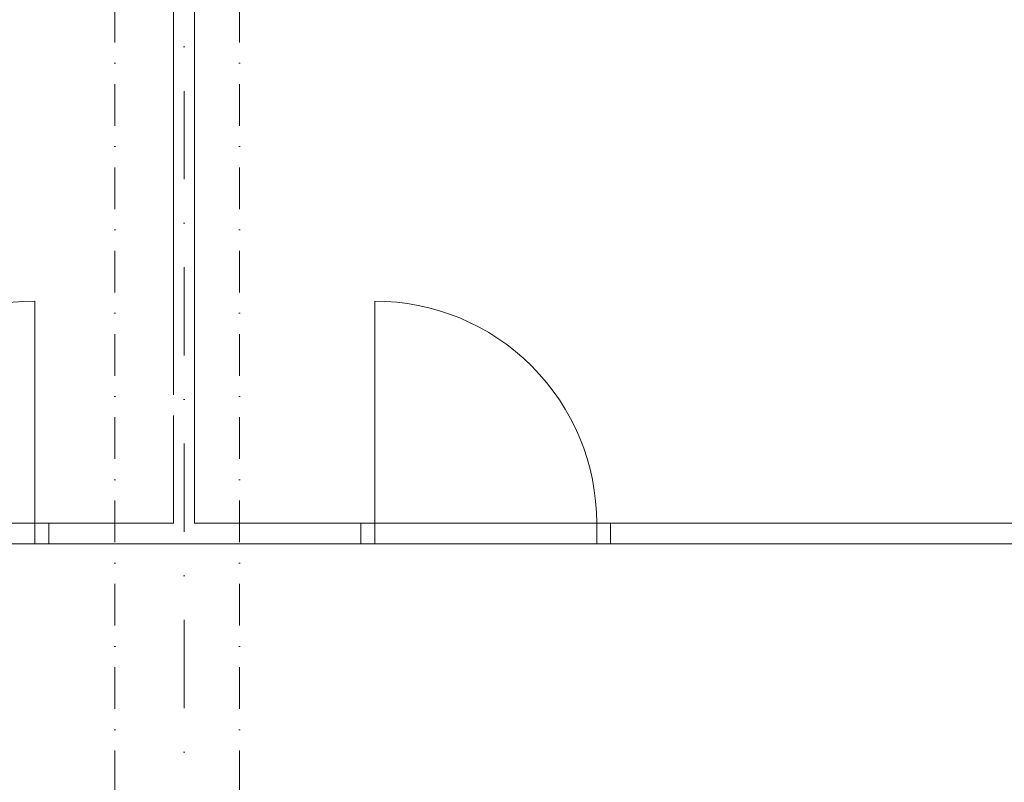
# Model space of a CAD drawing. Header units: millimetres. Extents: x 213386 to 506888, y 183055 to 450952.
# Tile 251 of 256: x 379434 to 382983, y 301974 to 304721. Entities that reach past the tile are written whole.
import ezdxf

# ---------------------------------------------------------------- set-up
doc = ezdxf.new("R2010")
doc.units = ezdxf.units.MM
doc.linetypes.add('CK_Čerchovaná 50', pattern=[6, 3, -1.5, 0, -1.5])
doc.linetypes.add('ČERCHOVANÁ', pattern=[25.4, 12.7, -6.35, 0, -6.35])
for name, color, linetype, lineweight in [('DVERE', 255, 'Continuous', 0), ('NOVA', 255, 'Continuous', 0), ('NOVÁ TENKÁ', 255, 'Continuous', 0), ('OSY', 255, 'Continuous', 0), ('TENKA', 255, 'Continuous', 0)]:
    doc.layers.add(name, color=color, linetype=linetype, lineweight=lineweight)

msp = doc.modelspace()

# ---------------------------------------------------------------- linework, layer by layer
at = {"layer": 'DVERE'}
for points in [[(379489.1, 302907.2), (379489.1, 303707.2, 0.414214), (378689.1, 302907.2)], [(380714.1, 302907.2), (380714.1, 303707.2, -0.414214), (381514.1, 302907.2)]]:
    msp.add_lwpolyline(points, format="xyb", dxfattribs=at)
for points in [[(379539.1, 302907.2), (379539.1, 302832.2)], [(380664.1, 302907.2), (380664.1, 302832.2)], [(381564.1, 302907.2), (381564.1, 302832.2)]]:
    msp.add_lwpolyline(points, dxfattribs=at)
at = {"layer": 'NOVA'}
for points in [[(379989.1, 305432.2), (379989.1, 303369.7)], [(380064.1, 305432.2), (380064.1, 302907.2)], [(379989.1, 303294.7), (379989.1, 302907.2)], [(379989.1, 302907.2), (378189.1, 302907.2)], [(380064.1, 302907.2), (381199.1, 302907.2)], [(381514.1, 302907.2), (383144.1, 302907.2)], [(379989.1, 302832.2), (378189.1, 302832.2)], [(379989.1, 302832.2), (381199.1, 302832.2)], [(381514.1, 302832.2), (387499.1, 302832.2)]]:
    msp.add_lwpolyline(points, dxfattribs=at)
at = {"layer": 'NOVÁ TENKÁ'}
for points in [[(378689.1, 302907.2), (379489.1, 302907.2)], [(379489.1, 302907.2), (379489.1, 302832.2)], [(380714.1, 302907.2), (380714.1, 302832.2)], [(381514.1, 302907.2), (380714.1, 302907.2)], [(381514.1, 302907.2), (381514.1, 302832.2)], [(379489.1, 302832.2), (378689.1, 302832.2)], [(380714.1, 302832.2), (381514.1, 302832.2)]]:
    msp.add_lwpolyline(points, dxfattribs=at)
at = {"layer": 'OSY', "linetype": 'ČERCHOVANÁ', "ltscale": 25}
msp.add_line((380026.6, 308909.6), (380026.6, 283834.9), dxfattribs=at)
at = {"layer": 'TENKA', "linetype": 'CK_Čerchovaná 50', "ltscale": 50}
for p, q in [((379776.6, 284532.2), (379776.6, 307732.2)), ((380226.6, 284532.2), (380226.6, 307732.2))]:
    msp.add_line(p, q, dxfattribs=at)

doc.saveas('drawing.dxf')
